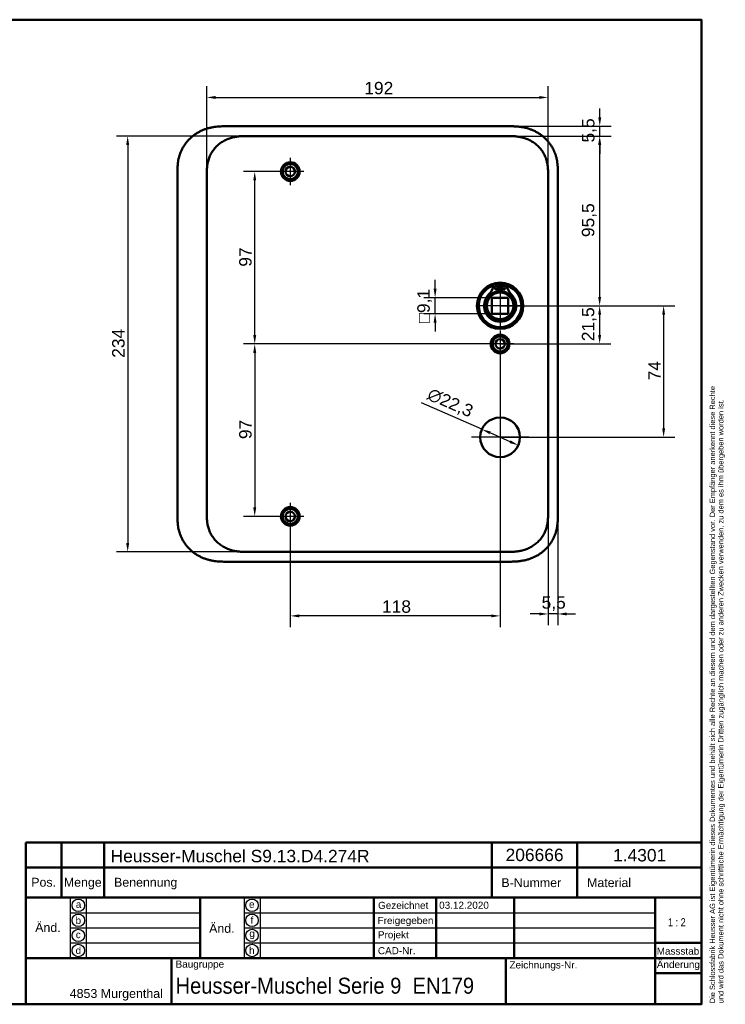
# Model space of a CAD drawing. Header units: millimetres. Extents: x 20 to 833, y 20 to 574.
# Tile 21 of 21: x 437 to 833, y 20 to 574. Entities that reach past the tile are written whole.
import ezdxf
from ezdxf.enums import TextEntityAlignment as Align

# ---------------------------------------------------------------- set-up
doc = ezdxf.new("R2010")
doc.units = ezdxf.units.MM
doc.header["$LTSCALE"] = 2
for name, color, linetype, lineweight in [('Bemaßungen(DIN)', 7, 'Continuous', 25), ('Mittelpunktmarkierung(DIN)', 7, 'Continuous', 25), ('Sichtbare Kanten(DIN)', 7, 'Continuous', 50), ('Skizziergeometrie(DIN)', 7, 'Continuous', 50), ('Skizzierlinie(DIN)', 7, 'Continuous', 25), ('Symbole(DIN)', 7, 'Continuous', 25)]:
    doc.layers.add(name, color=color, linetype=linetype, lineweight=lineweight)
doc.styles.add('Aktuell-DIN', font='arial.ttf')
doc.styles.add('STANDARD-DIN~0', font='arial.ttf')
doc.styles.add('Textstil10', font='arial.ttf')
doc.styles.add('Textstil41', font='arial.ttf', dxfattribs={"width": 0.8})
doc.styles.add('Textstil83', font='arial.ttf', dxfattribs={"width": 0.8})
doc.dimstyles.new('CAD-LAN', dxfattribs={"dimscale": 2, "dimtxt": 3.5, "dimasz": 2.5, "dimexe": 3.175, "dimexo": 0, "dimgap": 0.8, "dimtad": 1, "dimrnd": 1e-08, "dimtxsty": 'STANDARD-DIN~0', "dimcen": 0.09, "dimdle": 10, "dimclrd": 250, "dimclre": 250, "dimclrt": 250, "dimadec": 0, "dimazin": 2, "dimtfac": 1, "dimtmove": 0, "dimatfit": 3, "dimfxl": 1, "dimtolj": 1, "dimtzin": 0, "dimlwd": 25, "dimlwe": 25, "dimarcsym": 0})

# ---------------------------------------------------------------- blocks, each defined once
blk = doc.blocks.new('Ränder Standardrahmen')
at = {"layer": 'Skizziergeometrie(DIN)', "flags": 128}
blk.add_lwpolyline([(10, 10), (10, 287), (410, 287), (410, 10), (10, 10)], dxfattribs=at)
blk = doc.blocks.new('Schriftfelder Heusser')
at = {"layer": 'Skizziergeometrie(DIN)'}
for p, q in [((101, 229.92), (101, 236.92)), ((101, 236.92), (291, 236.92)), ((111, 229.92), (111, 236.92)), ((123, 229.92), (123, 236.92)), ((232, 229.92), (232, 236.92)), ((256, 229.92), (256, 236.92)), ((291, 236.92), (291, 229.92)), ((101, 191.42), (101, 229.92)), ((101, 229.92), (291, 229.92)), ((111, 229.92), (111, 221.42)), ((123, 229.92), (123, 221.42)), ((232, 229.92), (232, 221.42)), ((256, 229.92), (256, 221.42)), ((291, 229.92), (291, 191.42)), ((101, 221.42), (291, 221.42)), ((150, 221.42), (150, 204.42)), ((198.85, 221.42), (198.85, 204.42)), ((216.35, 221.42), (216.35, 204.42)), ((238.35, 221.42), (238.35, 204.42)), ((278, 221.42), (278, 191.42)), ((278, 208.67), (291, 208.67)), ((101, 204.42), (291, 204.42)), ((142, 204.42), (142, 191.42)), ((236, 204.42), (236, 191.42)), ((278, 200.17), (291, 200.17)), ((291, 191.42), (101, 191.42))]:
    blk.add_line(p, q, dxfattribs=at)
at = {"layer": 'Skizzierlinie(DIN)'}
for p, q in [((113.5, 221.42), (113.5, 204.42)), ((118, 221.42), (118, 204.42)), ((162.35, 221.42), (162.35, 204.42)), ((166.85, 221.42), (166.85, 204.42)), ((113.5, 217.17), (150, 217.17)), ((162.35, 217.17), (278, 217.17)), ((113.5, 212.92), (150, 212.92)), ((162.35, 212.92), (278, 212.92)), ((113.5, 208.67), (150, 208.67)), ((162.35, 208.67), (278, 208.67))]:
    blk.add_line(p, q, dxfattribs=at)
for centre in [(115.75, 219.25), (164.6, 219.25), (115.75, 215.04), (164.6, 215.04), (115.75, 210.79), (164.6, 210.79), (115.75, 206.54), (164.6, 206.54)]:
    blk.add_circle(centre, 1.75, dxfattribs=at)
at = {"layer": 'Symbole(DIN)', "color": 7, "insert": (293.33, 191.7), "char_height": 1.5, "width": 182.3003, "attachment_point": 1, "rotation": 90, "line_spacing_factor": 0.944221, "style": 'Aktuell-DIN'}
blk.add_mtext('\\fArial|b0|i0;\\H1.5000;Die Schlossfabrik Heusser AG ist Eigentümerin dieses Dokumentes und behält sich alle Rechte an diesem und dem dargestellten Gegenstand vor. Der Empfänger anerkennt diese Rechte\\Pund wird das Dokument nicht ohne schriftliche Ermächtigung der Eigentümerin Dritten zugänglich machen oder zu anderen Zwecken verwenden, zu dem es ihm übergeben worden ist.\\P ', dxfattribs=at)
at = {"layer": 'Symbole(DIN)', "color": 179, "true_color": 0x262659, "style": 'Aktuell-DIN'}
for s, insert, char_height, attachment_point in [('B-Nummer', (234.74, 225.62), 2.489, 4), ('Material', (265.02, 225.62), 2.489, 5), ('Pos.', (106, 227), 2.489, 2), ('Menge', (117, 227), 2.489, 2), ('Benennung', (125.81, 225.38), 2.489, 4), ('\\fArial|b0|i0;a', (115.81, 219.53), 2, 5), ('\\fArial|b0|i0;e', (164.54, 219.53), 2, 5), ('\\fArial|b0|i0;Gezeichnet', (200.05, 219.23), 2, 4), ('\\fArial|b0|i0;b', (115.75, 215), 2, 5), ('\\fArial|b0|i0;f', (164.55, 215.06), 2, 5), ('\\fArial|b0|i0;Freigegeben', (199.92, 216), 2, 1), ('\\fArial|b0|i0;c', (115.75, 211.01), 2, 5), ('\\fArial|b0|i0;g', (164.63, 211.05), 2, 5), ('\\fArial|b0|i0;Projekt', (200, 211.98), 2, 1), ('\\fArial|b0|i0;d', (115.76, 206.55), 2, 5), ('\\fArial|b0|i0;h', (164.55, 206.57), 2, 5), ('\\fArial|b0|i0;CAD-Nr.', (200, 207.5), 2, 1), ('\\fArial|b0|i0;\\H2.0000;Massstab', (284.39, 206.37), 2, 5), ('\\fArial|b0|i0;\\H2.0000;Baugruppe', (143.1, 203.73), 2, 1), ('\\fArial|b0|i0;Zeichnungs-Nr.', (237, 203.5), 2, 1), ('\\fArial|b0|i0;\\H2.5000;4853 Murgenthal', (113.33, 192.46), 2.5, 7)]:
    blk.add_mtext(s, dxfattribs=dict(at, insert=insert, char_height=char_height, attachment_point=attachment_point))
at = {"layer": 'Symbole(DIN)', "color": 179, "true_color": 0x262659, "attachment_point": 5, "style": 'Aktuell-DIN'}
for s, insert, char_height, width in [('Änd.', (107.21, 213), 2.489, 12.3494), ('Änd.', (156.12, 212.76), 2.489, 12.3494), ('\\fArial|b0|i0;Änderung', (284.51, 202.33), 2, 12.1143)]:
    blk.add_mtext(s, dxfattribs=dict(at, insert=insert, char_height=char_height, width=width))
at = {"layer": 'Symbole(DIN)', "color": 7, "insert": (143.1, 196.62), "char_height": 4.5, "width": 90.18, "attachment_point": 4, "style": 'Aktuell-DIN'}
blk.add_mtext('\\fArial|b0|i0;\\W0.90;\\H4.5000;Heusser-Muschel Serie 9  EN179', dxfattribs=at)
at = {"layer": 'Symbole(DIN)', "color": 179, "true_color": 0x262659, "style": 'Textstil10'}
blk.add_attdef('ERSTELLUNGSDATUM_001', (217.23, 218.29), '', height=2, dxfattribs=at)
at = {"layer": 'Symbole(DIN)', "color": 179, "true_color": 0x262659}
for tag, height, style, p in [('AUTOR', 2.49, 'Aktuell-DIN', (240.03, 219.26)), ('KONTROLLDATUM', 2, 'Textstil10', (217.42, 215.04)), ('KONTROLLIERT_VON', 2, 'Textstil10', (239.98, 215.05))]:
    blk.add_attdef(tag, text='', height=height, dxfattribs=dict(at, style=style)).set_placement(p, align=Align.MIDDLE_LEFT)
at = {"layer": 'Symbole(DIN)', "color": 7, "style": 'Textstil83', "width": 0.8}
blk.add_attdef('Anfänglicher_Ansichtsmaßstab_001', (281.57, 213.34), '', height=2.3, dxfattribs=at)
at = {"layer": 'Symbole(DIN)', "color": 179, "true_color": 0x262659, "style": 'Textstil10'}
blk.add_attdef('PROJEKT', text='', height=2, dxfattribs=at).set_placement((217.77, 209.72), align=Align.BOTTOM_LEFT)
at = {"layer": 'Symbole(DIN)', "color": 7, "style": 'Textstil41', "width": 0.8}
blk.add_attdef('STATUS', text='', height=5, dxfattribs=at).set_placement((284.53, 195.86), align=Align.MIDDLE_CENTER)
blk = doc.blocks.new('*D8')
at = {"layer": 'Bemaßungen(DIN)', "color": 250, "linetype": 'Continuous', "lineweight": 25, "true_color": 0x3f3f3f, "transparency": 16777216}
for p, q in [((710.19, 508.54), (769.08, 508.54)), ((762.73, 503.54), (762.73, 418.04)), ((706.73, 413.04), (769.08, 413.04))]:
    blk.add_line(p, q, dxfattribs=at)
at = {"layer": 'Bemaßungen(DIN)', "color": 250, "linetype": 'Continuous', "true_color": 0x3f3f3f, "transparency": 16777216}
for points in [[(761.9, 503.54), (763.56, 503.54), (762.73, 508.54)], [(761.9, 418.04), (763.56, 418.04), (762.73, 413.04)]]:
    blk.add_solid(points, dxfattribs=at)
at = {"layer": 'Defpoints', "color": 0, "linetype": 'Continuous', "transparency": 16777216}
for p in [(710.19, 508.54), (706.73, 413.04), (762.73, 413.04)]:
    blk.add_point(p, dxfattribs=at)
at = {"layer": 'Bemaßungen(DIN)', "color": 250, "linetype": 'Continuous', "lineweight": 25, "true_color": 0x3f3f3f, "transparency": 16777216, "insert": (752.72, 451.67), "char_height": 7, "attachment_point": 1, "rotation": 90, "style": 'STANDARD-DIN~0'}
blk.add_mtext('\\A1;95,5', dxfattribs=at)
blk = doc.blocks.new('*D9')
at = {"layer": 'Bemaßungen(DIN)', "color": 250, "linetype": 'Continuous', "lineweight": 25, "true_color": 0x3f3f3f, "transparency": 16777216}
for p, q in [((706.73, 413.04), (769.08, 413.04)), ((762.73, 408.04), (762.73, 396.54)), ((706.73, 391.54), (769.08, 391.54))]:
    blk.add_line(p, q, dxfattribs=at)
at = {"layer": 'Bemaßungen(DIN)', "color": 250, "linetype": 'Continuous', "true_color": 0x3f3f3f, "transparency": 16777216}
for points in [[(761.9, 408.04), (763.56, 408.04), (762.73, 413.04)], [(761.9, 396.54), (763.56, 396.54), (762.73, 391.54)]]:
    blk.add_solid(points, dxfattribs=at)
at = {"layer": 'Defpoints', "color": 0, "linetype": 'Continuous', "transparency": 16777216}
for p in [(706.73, 413.04), (706.73, 391.54), (762.73, 391.54)]:
    blk.add_point(p, dxfattribs=at)
at = {"layer": 'Bemaßungen(DIN)', "color": 250, "linetype": 'Continuous', "lineweight": 25, "true_color": 0x3f3f3f, "transparency": 16777216, "insert": (752.72, 393.11), "char_height": 7, "attachment_point": 1, "rotation": 90, "style": 'STANDARD-DIN~0'}
blk.add_mtext('\\A1;21,5', dxfattribs=at)
blk = doc.blocks.new('*D10')
at = {"layer": 'Bemaßungen(DIN)', "color": 250, "linetype": 'Continuous', "lineweight": 25, "true_color": 0x3f3f3f, "transparency": 16777216}
for p, q in [((706.73, 413.04), (805.08, 413.04)), ((798.73, 408.04), (798.73, 344.04)), ((706.73, 339.04), (805.08, 339.04))]:
    blk.add_line(p, q, dxfattribs=at)
at = {"layer": 'Bemaßungen(DIN)', "color": 250, "linetype": 'Continuous', "true_color": 0x3f3f3f, "transparency": 16777216}
for points in [[(797.9, 408.04), (799.56, 408.04), (798.73, 413.04)], [(797.9, 344.04), (799.56, 344.04), (798.73, 339.04)]]:
    blk.add_solid(points, dxfattribs=at)
at = {"layer": 'Defpoints', "color": 0, "linetype": 'Continuous', "transparency": 16777216}
for p in [(706.73, 413.04), (706.73, 339.04), (798.73, 339.04)]:
    blk.add_point(p, dxfattribs=at)
at = {"layer": 'Bemaßungen(DIN)', "color": 250, "linetype": 'Continuous', "lineweight": 25, "true_color": 0x3f3f3f, "transparency": 16777216, "insert": (790.13, 371.07), "char_height": 7, "attachment_point": 1, "rotation": 90, "style": 'STANDARD-DIN~0'}
blk.add_mtext('\\A1;74', dxfattribs=at)
blk = doc.blocks.new('*D11')
at = {"layer": 'Bemaßungen(DIN)', "color": 250, "linetype": 'Continuous', "lineweight": 25, "true_color": 0x3f3f3f, "transparency": 16777216}
for p, q in [((588.73, 488.54), (562.38, 488.54)), ((568.73, 396.54), (568.73, 483.54)), ((706.73, 391.54), (562.38, 391.54))]:
    blk.add_line(p, q, dxfattribs=at)
at = {"layer": 'Bemaßungen(DIN)', "color": 250, "linetype": 'Continuous', "true_color": 0x3f3f3f, "transparency": 16777216}
for points in [[(567.9, 483.54), (569.56, 483.54), (568.73, 488.54)], [(567.9, 396.54), (569.56, 396.54), (568.73, 391.54)]]:
    blk.add_solid(points, dxfattribs=at)
at = {"layer": 'Defpoints', "color": 0, "linetype": 'Continuous', "transparency": 16777216}
for p in [(568.73, 488.54), (588.73, 488.54), (706.73, 391.54)]:
    blk.add_point(p, dxfattribs=at)
at = {"layer": 'Bemaßungen(DIN)', "color": 250, "linetype": 'Continuous', "lineweight": 25, "true_color": 0x3f3f3f, "transparency": 16777216, "insert": (559.98, 435.03), "char_height": 7, "attachment_point": 1, "rotation": 90, "style": 'STANDARD-DIN~0'}
blk.add_mtext('\\A1;97', dxfattribs=at)
blk = doc.blocks.new('*D12')
at = {"layer": 'Bemaßungen(DIN)', "color": 250, "linetype": 'Continuous', "lineweight": 25, "true_color": 0x3f3f3f, "transparency": 16777216}
for p, q in [((706.73, 391.54), (562.38, 391.54)), ((568.73, 386.54), (568.73, 299.54)), ((588.73, 294.54), (562.38, 294.54))]:
    blk.add_line(p, q, dxfattribs=at)
at = {"layer": 'Bemaßungen(DIN)', "color": 250, "linetype": 'Continuous', "true_color": 0x3f3f3f, "transparency": 16777216}
for points in [[(567.9, 386.54), (569.56, 386.54), (568.73, 391.54)], [(567.9, 299.54), (569.56, 299.54), (568.73, 294.54)]]:
    blk.add_solid(points, dxfattribs=at)
at = {"layer": 'Defpoints', "color": 0, "linetype": 'Continuous', "transparency": 16777216}
for p in [(706.73, 391.54), (568.73, 294.54), (588.73, 294.54)]:
    blk.add_point(p, dxfattribs=at)
at = {"layer": 'Bemaßungen(DIN)', "color": 250, "linetype": 'Continuous', "lineweight": 25, "true_color": 0x3f3f3f, "transparency": 16777216, "insert": (559.98, 338.03), "char_height": 7, "attachment_point": 1, "rotation": 90, "style": 'STANDARD-DIN~0'}
blk.add_mtext('\\A1;97', dxfattribs=at)
blk = doc.blocks.new('*D13')
at = {"layer": 'Bemaßungen(DIN)', "color": 250, "linetype": 'Continuous', "lineweight": 25, "true_color": 0x3f3f3f, "transparency": 16777216}
for p, q in [((706.73, 383.89), (706.73, 232.19)), ((588.73, 286.89), (588.73, 232.19)), ((701.73, 238.54), (593.73, 238.54))]:
    blk.add_line(p, q, dxfattribs=at)
at = {"layer": 'Bemaßungen(DIN)', "color": 250, "linetype": 'Continuous', "true_color": 0x3f3f3f, "transparency": 16777216}
for points in [[(593.73, 239.38), (593.73, 237.71), (588.73, 238.54)], [(701.73, 239.38), (701.73, 237.71), (706.73, 238.54)]]:
    blk.add_solid(points, dxfattribs=at)
at = {"layer": 'Defpoints', "color": 0, "linetype": 'Continuous', "transparency": 16777216}
for p in [(706.73, 383.89), (588.73, 286.89), (588.73, 238.54)]:
    blk.add_point(p, dxfattribs=at)
at = {"layer": 'Bemaßungen(DIN)', "color": 250, "linetype": 'Continuous', "lineweight": 25, "true_color": 0x3f3f3f, "transparency": 16777216, "insert": (640.32, 247.29), "char_height": 7, "attachment_point": 1, "style": 'STANDARD-DIN~0'}
blk.add_mtext('\\A1;118', dxfattribs=at)
blk = doc.blocks.new('*D14')
at = {"layer": 'Bemaßungen(DIN)', "color": 250, "linetype": 'Continuous', "lineweight": 25, "true_color": 0x3f3f3f, "transparency": 16777216}
for p, q in [((733.73, 296.83), (733.73, 233.27)), ((739.23, 295.83), (739.23, 233.27)), ((728.73, 239.62), (723.73, 239.62)), ((739.23, 239.62), (733.73, 239.62)), ((744.23, 239.62), (749.23, 239.62))]:
    blk.add_line(p, q, dxfattribs=at)
at = {"layer": 'Bemaßungen(DIN)', "color": 250, "linetype": 'Continuous', "true_color": 0x3f3f3f, "transparency": 16777216}
for points in [[(728.73, 240.45), (728.73, 238.79), (733.73, 239.62)], [(744.23, 240.45), (744.23, 238.79), (739.23, 239.62)]]:
    blk.add_solid(points, dxfattribs=at)
at = {"layer": 'Defpoints', "color": 0, "linetype": 'Continuous', "transparency": 16777216}
for p in [(733.73, 296.83), (739.23, 295.83), (733.73, 239.62)]:
    blk.add_point(p, dxfattribs=at)
at = {"layer": 'Bemaßungen(DIN)', "color": 250, "linetype": 'Continuous', "lineweight": 25, "true_color": 0x3f3f3f, "transparency": 16777216, "insert": (730.08, 249.61), "char_height": 7, "attachment_point": 1, "style": 'STANDARD-DIN~0'}
blk.add_mtext('\\A1;5,5', dxfattribs=at)
blk = doc.blocks.new('*D15')
at = {"layer": 'Bemaßungen(DIN)', "color": 250, "linetype": 'Continuous', "lineweight": 25, "true_color": 0x3f3f3f, "transparency": 16777216}
for p, q in [((565.27, 508.54), (490.92, 508.54)), ((497.27, 503.54), (497.27, 279.54)), ((565.27, 274.54), (490.92, 274.54))]:
    blk.add_line(p, q, dxfattribs=at)
at = {"layer": 'Bemaßungen(DIN)', "color": 250, "linetype": 'Continuous', "true_color": 0x3f3f3f, "transparency": 16777216}
for points in [[(496.43, 503.54), (498.1, 503.54), (497.27, 508.54)], [(496.43, 279.54), (498.1, 279.54), (497.27, 274.54)]]:
    blk.add_solid(points, dxfattribs=at)
at = {"layer": 'Defpoints', "color": 0, "linetype": 'Continuous', "transparency": 16777216}
for p in [(565.27, 508.54), (497.27, 274.54), (565.27, 274.54)]:
    blk.add_point(p, dxfattribs=at)
at = {"layer": 'Bemaßungen(DIN)', "color": 250, "linetype": 'Continuous', "lineweight": 25, "true_color": 0x3f3f3f, "transparency": 16777216, "insert": (488.52, 383.76), "char_height": 7, "attachment_point": 1, "rotation": 90, "style": 'STANDARD-DIN~0'}
blk.add_mtext('\\A1;234', dxfattribs=at)
blk = doc.blocks.new('*D16')
at = {"layer": 'Bemaßungen(DIN)', "color": 250, "linetype": 'Continuous', "lineweight": 25, "true_color": 0x3f3f3f, "transparency": 16777216}
for p, q in [((541.73, 486.26), (541.73, 536.61)), ((733.73, 486.26), (733.73, 536.61)), ((546.73, 530.26), (728.73, 530.26))]:
    blk.add_line(p, q, dxfattribs=at)
at = {"layer": 'Bemaßungen(DIN)', "color": 250, "linetype": 'Continuous', "true_color": 0x3f3f3f, "transparency": 16777216}
for points in [[(546.73, 531.09), (546.73, 529.42), (541.73, 530.26)], [(728.73, 531.09), (728.73, 529.42), (733.73, 530.26)]]:
    blk.add_solid(points, dxfattribs=at)
at = {"layer": 'Defpoints', "color": 0, "linetype": 'Continuous', "transparency": 16777216}
for p in [(733.73, 530.26), (541.73, 486.26), (733.73, 486.26)]:
    blk.add_point(p, dxfattribs=at)
at = {"layer": 'Bemaßungen(DIN)', "color": 250, "linetype": 'Continuous', "lineweight": 25, "true_color": 0x3f3f3f, "transparency": 16777216, "insert": (630.36, 539.01), "char_height": 7, "attachment_point": 1, "style": 'STANDARD-DIN~0'}
blk.add_mtext('\\A1;192', dxfattribs=at)
blk = doc.blocks.new('*D17')
at = {"layer": 'Bemaßungen(DIN)', "color": 250, "linetype": 'Continuous', "lineweight": 25, "true_color": 0x3f3f3f, "transparency": 16777216}
for p, q in [((670.18, 422.59), (670.18, 427.59)), ((702.18, 417.59), (663.83, 417.59)), ((670.18, 408.49), (670.18, 417.59)), ((702.18, 408.49), (663.83, 408.49)), ((670.18, 403.49), (670.18, 398.49))]:
    blk.add_line(p, q, dxfattribs=at)
at = {"layer": 'Bemaßungen(DIN)', "color": 250, "linetype": 'Continuous', "true_color": 0x3f3f3f, "transparency": 16777216}
for points in [[(669.35, 422.59), (671.01, 422.59), (670.18, 417.59)], [(669.35, 403.49), (671.01, 403.49), (670.18, 408.49)]]:
    blk.add_solid(points, dxfattribs=at)
at = {"layer": 'Defpoints', "color": 0, "linetype": 'Continuous', "transparency": 16777216}
for p in [(670.18, 417.59), (702.18, 417.59), (702.18, 408.49)]:
    blk.add_point(p, dxfattribs=at)
at = {"layer": 'Bemaßungen(DIN)', "color": 250, "linetype": 'Continuous', "lineweight": 25, "true_color": 0x3f3f3f, "transparency": 16777216, "insert": (660.17, 403.27), "char_height": 7, "attachment_point": 1, "rotation": 90, "style": 'STANDARD-DIN~0'}
blk.add_mtext('\\A1;\\fAIGDT|b0|i0;\\H7.0000;o\\fArial|b0|i0;\\H7.0000;9,1', dxfattribs=at)
blk = doc.blocks.new('*D18')
at = {"layer": 'Bemaßungen(DIN)', "color": 250, "linetype": 'Continuous', "lineweight": 25, "true_color": 0x3f3f3f, "transparency": 16777216}
for p, q in [((696.52, 343.53), (662.48, 358.51)), ((712.36, 336.57), (701.1, 341.52))]:
    blk.add_line(p, q, dxfattribs=at)
at = {"layer": 'Bemaßungen(DIN)', "color": 250, "linetype": 'Continuous', "true_color": 0x3f3f3f, "transparency": 16777216}
for points in [[(701.44, 342.28), (700.77, 340.76), (696.52, 343.53)], [(712.69, 337.33), (712.02, 335.8), (716.94, 334.55)]]:
    blk.add_solid(points, dxfattribs=at)
at = {"layer": 'Defpoints', "color": 0, "linetype": 'Continuous', "transparency": 16777216}
for p in [(696.52, 343.53), (716.94, 334.55)]:
    blk.add_point(p, dxfattribs=at)
at = {"layer": 'Bemaßungen(DIN)', "color": 250, "linetype": 'Continuous', "lineweight": 25, "true_color": 0x3f3f3f, "transparency": 16777216, "insert": (668.06, 367.24), "char_height": 7, "attachment_point": 1, "rotation": 336.2524, "style": 'STANDARD-DIN~0'}
blk.add_mtext('\\A1;∅22,3', dxfattribs=at)
blk = doc.blocks.new('*D24')
at = {"layer": 'Bemaßungen(DIN)', "color": 250, "linetype": 'Continuous', "lineweight": 25, "true_color": 0x3f3f3f, "transparency": 16777216}
for p, q in [((762.79, 519.04), (762.79, 524.04)), ((711.19, 514.04), (769.14, 514.04)), ((762.79, 508.54), (762.79, 514.04)), ((710.19, 508.54), (769.14, 508.54)), ((762.79, 503.54), (762.79, 498.54))]:
    blk.add_line(p, q, dxfattribs=at)
at = {"layer": 'Bemaßungen(DIN)', "color": 250, "linetype": 'Continuous', "true_color": 0x3f3f3f, "transparency": 16777216}
for points in [[(761.96, 519.04), (763.62, 519.04), (762.79, 514.04)], [(761.96, 503.54), (763.62, 503.54), (762.79, 508.54)]]:
    blk.add_solid(points, dxfattribs=at)
at = {"layer": 'Defpoints', "color": 0, "linetype": 'Continuous', "transparency": 16777216}
for p in [(711.19, 514.04), (762.79, 514.04), (710.19, 508.54)]:
    blk.add_point(p, dxfattribs=at)
at = {"layer": 'Bemaßungen(DIN)', "color": 250, "linetype": 'Continuous', "lineweight": 25, "true_color": 0x3f3f3f, "transparency": 16777216, "insert": (752.8, 504.89), "char_height": 7, "attachment_point": 1, "rotation": 90, "style": 'STANDARD-DIN~0'}
blk.add_mtext('\\A1;5,5', dxfattribs=at)

msp = doc.modelspace()

# ---------------------------------------------------------------- linework, layer by layer
at = {"layer": 'Mittelpunktmarkierung(DIN)', "linetype": 'Continuous'}
for p, q in [((588.73, 496.192), (588.73, 480.892)), ((596.38, 488.542), (581.08, 488.542)), ((706.73, 425.542), (706.73, 400.542)), ((719.23, 413.042), (694.23, 413.042)), ((706.73, 399.192), (706.73, 383.892)), ((714.38, 391.542), (699.08, 391.542)), ((706.73, 355.192), (706.73, 322.892)), ((722.88, 339.042), (690.58, 339.042)), ((588.73, 302.192), (588.73, 286.892)), ((596.38, 294.542), (581.08, 294.542))]:
    msp.add_line(p, q, dxfattribs=at)
at = {"layer": 'Sichtbare Kanten(DIN)'}
for p, q in [((711.191, 514.042), (552.269, 514.042)), ((565.268, 508.542), (565.268, 508.542)), ((710.192, 508.542), (565.268, 508.542)), ((525.23, 487.258), (525.23, 295.785)), ((739.23, 295.826), (739.23, 487.257)), ((703.089, 425), (706.113, 425)), ((706.113, 425), (706.113, 421.3)), ((707.347, 425), (710.37, 425)), ((707.347, 421.3), (707.347, 425)), ((711.28, 417.592), (702.18, 417.592)), ((702.18, 408.492), (702.18, 417.592)), ((711.28, 417.592), (711.28, 408.492)), ((711.28, 408.492), (702.18, 408.492)), ((710.191, 274.542), (565.268, 274.542)), ((565.268, 274.542), (565.268, 274.542)), ((710.191, 274.542), (710.192, 274.542)), ((552.269, 269.042), (711.191, 269.042))]:
    msp.add_line(p, q, dxfattribs=at)
for centre, radius in [((588.73, 488.542), 5.25), ((588.73, 488.542), 4.25), ((588.73, 488.542), 2.65), ((706.73, 413.042), 13), ((706.73, 413.042), 12.5), ((706.73, 413.042), 8), ((704.498, 423.15), 0.85), ((708.962, 423.15), 0.85), ((706.73, 413.042), 7.5), ((706.73, 391.542), 5.25), ((706.73, 391.542), 4.25), ((706.73, 391.542), 2.65), ((706.73, 339.042), 11.15), ((588.73, 294.542), 5.25), ((588.73, 294.542), 4.25), ((588.73, 294.542), 2.65)]:
    msp.add_circle(centre, radius, dxfattribs=at)
for centre, radius, start, end in [((706.73, 413.042), 12, 108.17213, 71.82787), ((694.407, 425.74), 8.678, 314.1409, 355.03295), ((706.73, 413.775), 7.55, 94.68501, 144.3129), ((706.73, 413.042), 8.2, 63.63056, 116.36944), ((706.73, 413.042), 12, 85.21102, 94.78898), ((706.73, 413.042), 9, 86.0711, 93.9289), ((706.73, 413.775), 7.55, 35.6871, 85.31499), ((719.053, 425.74), 8.678, 184.96705, 225.8591), ((706.73, 413.042), 9.017, 134.1409, 45.8591)]:
    msp.add_arc(centre, radius, start, end, dxfattribs=at)
for points, knots in [([(552.269, 514.042), (551.683, 514.039), (550.505, 514.026), (549.015, 513.962), (547.517, 513.848), (546.314, 513.709), (544.81, 513.467), (543.61, 513.215), (542.12, 512.82), (540.94, 512.439), (539.49, 511.879), (538.352, 511.362), (536.967, 510.634), (535.892, 509.985), (534.6, 509.096), (533.61, 508.324), (532.436, 507.287), (531.551, 506.404), (530.519, 505.24), (529.755, 504.263), (528.884, 502.993), (528.254, 501.942), (527.556, 500.592), (527.069, 499.486), (526.548, 498.081), (526.202, 496.943), (525.854, 495.509), (525.64, 494.357), (525.444, 492.917), (525.341, 491.769), (525.263, 490.343), (525.23, 488.928), (525.23, 487.812), (525.23, 487.258)], [-0.99998994, -0.99998994, -0.99998994, -0.99998994, -0.9592928, -0.91859565, -0.89824708, -0.85754993, -0.83720136, -0.79650421, -0.77615564, -0.73545849, -0.71510992, -0.67441277, -0.6540642, -0.61336705, -0.59301848, -0.55232133, -0.53197276, -0.49127561, -0.47092704, -0.43022989, -0.40988132, -0.36918417, -0.3488356, -0.30813845, -0.28778988, -0.24709273, -0.22674416, -0.18604701, -0.16569844, -0.12500129, -0.10465272, -0.06395557, -0.02325842, -0.02325842, -0.02325842, -0.02325842]), ([(739.23, 487.257), (739.23, 487.556), (739.23, 488.155), (739.224, 488.908), (739.211, 489.665), (739.194, 490.273), (739.16, 491.036), (739.122, 491.648), (739.047, 492.567), (738.945, 493.486), (738.757, 494.711), (738.575, 495.625), (738.357, 496.532), (738.194, 497.133), (737.968, 497.878), (737.767, 498.47), (737.494, 499.201), (737.258, 499.778), (736.875, 500.633), (736.457, 501.472), (735.764, 502.695), (735.079, 503.74), (734.145, 504.989), (733.337, 505.94), (732.256, 507.064), (731.338, 507.908), (730.131, 508.892), (729.12, 509.62), (727.805, 510.453), (726.715, 511.056), (725.454, 511.661), (724.595, 512.024), (723.724, 512.355), (723.138, 512.558), (722.25, 512.839), (721.353, 513.087), (720.147, 513.365), (719.236, 513.535), (718.321, 513.676), (717.71, 513.756), (716.947, 513.839), (716.336, 513.894), (715.573, 513.948), (714.964, 513.981), (714.051, 514.016), (712.84, 514.041), (711.789, 514.042), (711.191, 514.042)], [-0.99999789, -0.99999789, -0.99999789, -0.99999789, -0.9791648, -0.9583317, -0.94791516, -0.92708206, -0.91666552, -0.89583243, -0.88541588, -0.85416624, -0.83333315, -0.80208351, -0.79166696, -0.77083387, -0.76041733, -0.73958423, -0.72916769, -0.70833459, -0.69791805, -0.66666841, -0.64583532, -0.60416913, -0.58333604, -0.54166985, -0.52083676, -0.47917058, -0.45833749, -0.4166713, -0.39583821, -0.35417202, -0.33333893, -0.30208929, -0.29167275, -0.27083965, -0.26042311, -0.22917347, -0.20834038, -0.17709074, -0.16667419, -0.1458411, -0.13542455, -0.11459146, -0.10417491, -0.08334182, -0.07292528, -0.04167564, -0.00000945, -0.00000945, -0.00000945, -0.00000945]), ([(541.73, 486.258), (541.73, 486.886), (541.73, 487.534), (541.742, 488.183), (541.756, 488.905), (541.785, 489.629), (541.841, 490.344), (541.901, 491.122), (541.992, 491.891), (542.122, 492.653), (542.258, 493.445), (542.437, 494.231), (542.672, 495.022), (542.907, 495.815), (543.198, 496.603), (543.543, 497.368), (543.89, 498.137), (544.292, 498.885), (544.748, 499.603), (545.203, 500.318), (545.71, 501.003), (546.266, 501.652), (546.816, 502.293), (547.418, 502.902), (548.054, 503.462), (548.691, 504.023), (549.361, 504.534), (550.062, 504.999), (550.757, 505.46), (551.482, 505.876), (552.236, 506.245), (552.972, 506.605), (553.734, 506.922), (554.517, 507.193), (555.273, 507.454), (556.047, 507.673), (556.831, 507.851), (557.579, 508.021), (558.336, 508.153), (559.099, 508.253), (559.823, 508.348), (560.553, 508.415), (561.284, 508.458), (561.975, 508.5), (562.667, 508.521), (563.353, 508.532), (564, 508.542), (564.641, 508.542), (565.268, 508.542)], [0, 0, 0, 0, 0.20048, 0.20048, 0.20048, 0.4237428, 0.4237428, 0.4237428, 0.6666848, 0.6666848, 0.6666848, 0.9193992, 0.9193992, 0.9193992, 1.173002, 1.173002, 1.173002, 1.4278722, 1.4278722, 1.4278722, 1.6819311, 1.6819311, 1.6819311, 1.933378, 1.933378, 1.933378, 2.1848149, 2.1848149, 2.1848149, 2.4343919, 2.4343919, 2.4343919, 2.6782792, 2.6782792, 2.6782792, 2.9134601, 2.9134601, 2.9134601, 3.1379646, 3.1379646, 3.1379646, 3.3508174, 3.3508174, 3.3508174, 3.5518222, 3.5518222, 3.5518222, 3.7413044, 3.7413044, 3.7413044, 3.7413044]), ([(710.192, 508.542), (710.819, 508.542), (711.46, 508.542), (712.107, 508.532), (712.793, 508.521), (713.485, 508.5), (714.176, 508.458), (714.907, 508.415), (715.637, 508.348), (716.361, 508.253), (717.124, 508.153), (717.881, 508.021), (718.629, 507.851), (719.413, 507.673), (720.187, 507.454), (720.943, 507.193), (721.726, 506.922), (722.488, 506.605), (723.224, 506.245), (723.978, 505.876), (724.703, 505.46), (725.398, 504.999), (726.099, 504.534), (726.769, 504.023), (727.406, 503.462), (728.042, 502.902), (728.644, 502.293), (729.194, 501.652), (729.75, 501.003), (730.257, 500.318), (730.712, 499.603), (731.168, 498.885), (731.57, 498.137), (731.917, 497.368), (732.262, 496.603), (732.553, 495.815), (732.788, 495.022), (733.023, 494.231), (733.202, 493.445), (733.338, 492.653), (733.468, 491.891), (733.559, 491.122), (733.619, 490.344), (733.675, 489.629), (733.704, 488.905), (733.717, 488.183), (733.73, 487.534), (733.73, 486.886), (733.73, 486.258)], [0, 0, 0, 0, 0.1894834, 0.1894834, 0.1894834, 0.3904881, 0.3904881, 0.3904881, 0.6033414, 0.6033414, 0.6033414, 0.8278466, 0.8278466, 0.8278466, 1.0630283, 1.0630283, 1.0630283, 1.3069161, 1.3069161, 1.3069161, 1.5564929, 1.5564929, 1.5564929, 1.8079285, 1.8079285, 1.8079285, 2.0593731, 2.0593731, 2.0593731, 2.3134297, 2.3134297, 2.3134297, 2.5682979, 2.5682979, 2.5682979, 2.8218991, 2.8218991, 2.8218991, 3.0746122, 3.0746122, 3.0746122, 3.3175525, 3.3175525, 3.3175525, 3.5408138, 3.5408138, 3.5408138, 3.7412926, 3.7412926, 3.7412926, 3.7412926]), ([(525.23, 295.744), (525.23, 295.216), (525.231, 294.127), (525.263, 292.741), (525.341, 291.315), (525.444, 290.166), (525.64, 288.727), (525.854, 287.575), (526.202, 286.141), (526.548, 285.002), (527.068, 283.598), (527.556, 282.492), (528.254, 281.142), (528.884, 280.09), (529.755, 278.821), (530.519, 277.844), (531.551, 276.679), (532.436, 275.796), (533.61, 274.76), (534.6, 273.987), (535.892, 273.098), (536.967, 272.45), (538.352, 271.721), (539.49, 271.205), (540.94, 270.644), (542.12, 270.263), (543.61, 269.868), (544.81, 269.616), (546.314, 269.374), (547.517, 269.236), (549.015, 269.121), (550.505, 269.057), (551.683, 269.044), (552.269, 269.042)], [-0.97472618, -0.97472618, -0.97472618, -0.97472618, -0.93604739, -0.89534998, -0.87500127, -0.83430386, -0.81395515, -0.77325774, -0.75290903, -0.71221162, -0.69186291, -0.6511655, -0.6308168, -0.59011938, -0.56977068, -0.52907326, -0.50872456, -0.46802714, -0.44767844, -0.40698102, -0.38663232, -0.3459349, -0.3255862, -0.28488878, -0.26454008, -0.22384266, -0.20349396, -0.16279654, -0.14244784, -0.10175042, -0.08140172, -0.0407043, -0.00000689, -0.00000689, -0.00000689, -0.00000689]), ([(565.268, 274.542), (564.641, 274.542), (563.999, 274.542), (563.353, 274.552), (562.667, 274.562), (561.975, 274.584), (561.284, 274.625), (560.553, 274.669), (559.823, 274.735), (559.099, 274.83), (558.336, 274.931), (557.579, 275.063), (556.831, 275.233), (556.047, 275.411), (555.273, 275.63), (554.517, 275.891), (553.734, 276.162), (552.971, 276.478), (552.235, 276.839), (551.482, 277.208), (550.757, 277.623), (550.061, 278.085), (549.361, 278.549), (548.691, 279.061), (548.054, 279.621), (547.418, 280.182), (546.816, 280.79), (546.266, 281.432), (545.71, 282.081), (545.202, 282.766), (544.748, 283.481), (544.292, 284.198), (543.89, 284.946), (543.543, 285.716), (543.198, 286.481), (542.907, 287.269), (542.672, 288.062), (542.437, 288.852), (542.258, 289.639), (542.122, 290.431), (541.992, 291.193), (541.901, 291.961), (541.841, 292.739), (541.785, 293.455), (541.756, 294.178), (541.742, 294.901), (541.73, 295.55), (541.73, 296.198), (541.73, 296.826)], [0, 0, 0, 0, 0.1894861, 0.1894861, 0.1894861, 0.3904941, 0.3904941, 0.3904941, 0.6033491, 0.6033491, 0.6033491, 0.8278544, 0.8278544, 0.8278544, 1.0630348, 1.0630348, 1.0630348, 1.3069205, 1.3069205, 1.3069205, 1.5564953, 1.5564953, 1.5564953, 1.8079303, 1.8079303, 1.8079303, 2.0593759, 2.0593759, 2.0593759, 2.3134335, 2.3134335, 2.3134335, 2.5683022, 2.5683022, 2.5683022, 2.8219033, 2.8219033, 2.8219033, 3.0746163, 3.0746163, 3.0746163, 3.3175565, 3.3175565, 3.3175565, 3.5408165, 3.5408165, 3.5408165, 3.7412931, 3.7412931, 3.7412931, 3.7412931]), ([(733.73, 296.826), (733.73, 296.198), (733.73, 295.55), (733.717, 294.901), (733.704, 294.178), (733.675, 293.455), (733.619, 292.739), (733.559, 291.961), (733.468, 291.193), (733.338, 290.431), (733.202, 289.638), (733.023, 288.852), (732.788, 288.062), (732.553, 287.269), (732.262, 286.481), (731.917, 285.715), (731.57, 284.946), (731.168, 284.198), (730.712, 283.481), (730.257, 282.765), (729.75, 282.08), (729.194, 281.432), (728.644, 280.79), (728.042, 280.182), (727.406, 279.621), (726.769, 279.061), (726.099, 278.549), (725.398, 278.085), (724.703, 277.623), (723.978, 277.208), (723.224, 276.839), (722.488, 276.478), (721.726, 276.162), (720.942, 275.891), (720.187, 275.63), (719.413, 275.411), (718.629, 275.233), (717.881, 275.063), (717.124, 274.931), (716.36, 274.83), (715.637, 274.735), (714.907, 274.669), (714.176, 274.625), (713.485, 274.584), (712.793, 274.562), (712.107, 274.552), (711.46, 274.542), (710.819, 274.542), (710.192, 274.542)], [0, 0, 0, 0, 0.2004784, 0.2004784, 0.2004784, 0.4237411, 0.4237411, 0.4237411, 0.6666843, 0.6666843, 0.6666843, 0.9194, 0.9194, 0.9194, 1.1730033, 1.1730033, 1.1730033, 1.4278738, 1.4278738, 1.4278738, 1.6819326, 1.6819326, 1.6819326, 1.9333793, 1.9333793, 1.9333793, 2.1848165, 2.1848165, 2.1848165, 2.4343943, 2.4343943, 2.4343943, 2.6782826, 2.6782826, 2.6782826, 2.9134642, 2.9134642, 2.9134642, 3.1379689, 3.1379689, 3.1379689, 3.3508216, 3.3508216, 3.3508216, 3.5518256, 3.5518256, 3.5518256, 3.7413067, 3.7413067, 3.7413067, 3.7413067]), ([(711.191, 269.042), (711.789, 269.041), (712.84, 269.043), (714.051, 269.068), (714.964, 269.103), (715.573, 269.136), (716.336, 269.19), (716.947, 269.244), (717.71, 269.328), (718.321, 269.407), (719.236, 269.548), (720.147, 269.719), (721.504, 270.031), (722.697, 270.372), (724.164, 270.881), (725.314, 271.355), (726.716, 272.028), (727.805, 272.631), (729.12, 273.464), (730.131, 274.192), (731.338, 275.176), (732.256, 276.02), (733.337, 277.143), (734.145, 278.095), (735.079, 279.344), (735.764, 280.389), (736.534, 281.748), (737.08, 282.872), (737.672, 284.316), (738.072, 285.499), (738.479, 287.002), (738.734, 288.219), (738.945, 289.598), (739.047, 290.517), (739.122, 291.436), (739.16, 292.047), (739.194, 292.811), (739.211, 293.419), (739.224, 294.176), (739.23, 294.929), (739.23, 295.528), (739.23, 295.826)], [-0.99999787, -0.99999787, -0.99999787, -0.99999787, -0.95833168, -0.92708204, -0.9166655, -0.89583241, -0.88541586, -0.86458277, -0.85416622, -0.83333313, -0.82291658, -0.79166695, -0.77083385, -0.72916767, -0.70833458, -0.66666839, -0.6458353, -0.60416912, -0.58333603, -0.54166984, -0.52083675, -0.47917057, -0.45833747, -0.41667129, -0.3958382, -0.35417201, -0.33333892, -0.29167274, -0.27083965, -0.22917346, -0.20834037, -0.16667419, -0.14584109, -0.11459146, -0.10417491, -0.08334182, -0.07292527, -0.05209218, -0.04167563, -0.02084254, -0.00000945, -0.00000945, -0.00000945, -0.00000945])]:
    msp.add_open_spline(points, degree=3, knots=knots, dxfattribs=at)
for points, degree in [([(541.73, 296.826), (541.73, 359.97), (541.73, 423.114), (541.73, 486.257)], 3), ([(733.73, 486.257), (733.73, 391.542), (733.73, 296.826)], 2)]:
    msp.add_open_spline(points, degree=degree, dxfattribs=at)

# ---------------------------------------------------------------- block references
at = {"xscale": 2, "yscale": 2, "zscale": 2}
msp.add_blockref('Ränder Standardrahmen', (0, 0), dxfattribs=at)
msp.add_blockref('Schriftfelder Heusser', (238, -362.833), dxfattribs=at).add_auto_attribs({'ERSTELLUNGSDATUM_001': '03.12.2020', 'Anfänglicher_Ansichtsmaßstab_001': '1 : 2'})

# ---------------------------------------------------------------- texts
at = {"layer": 'Symbole(DIN)', "color": 7, "char_height": 7, "attachment_point": 1, "style": 'Aktuell-DIN'}
for s, insert, width in [('{\\fArial|b0|i0;\\H7.0000;Heusser-Muschel S9.13.D4.274R}', (487.659, 106.906), 145.65549), ('{\\fArial|b0|i0;\\H7.0000;206666}', (709.83, 107.58), 32.62043), ('{\\fArial|b0|i0;\\H7.0000;1.4301}', (770.274, 107.401), 29.89939)]:
    msp.add_mtext(s, dxfattribs=dict(at, insert=insert, width=width))

# ---------------------------------------------------------------- dimensions: what is measured, and where the dimension line sits
at = {"layer": 'Bemaßungen(DIN)', "color": 250, "linetype": 'Continuous', "lineweight": 25, "true_color": 0x3f3f3f}
for base, p1, p2, angle, override, picture, middle in [((733.73, 530.257), (541.73, 486.258), (733.73, 486.257), 180, {"dimgap": 0.8, "dimdec": 2, "dimtol": 0, "dimlim": 0, "dimtp": 0, "dimtm": 0, "dimtdec": 2, "dimtofl": 0, "dimatfit": 1}, '*D16', (637.73, 530.257)), ((762.789, 514.042), (710.192, 508.542), (711.191, 514.042), 90, {"dimgap": 0.8, "dimdec": 2, "dimtol": 0, "dimlim": 0, "dimtp": 0, "dimtm": 0, "dimtdec": 2, "dimtofl": 1, "dimatfit": 1}, '*D24', (762.789, 511.292)), ((497.268, 274.542), (565.268, 508.542), (565.268, 274.542), 90, {"dimgap": 0.8, "dimdec": 2, "dimtol": 0, "dimlim": 0, "dimtp": 0, "dimtm": 0, "dimtdec": 2, "dimtofl": 0, "dimatfit": 1}, '*D15', (497.268, 391.542)), ((762.73, 413.042), (710.192, 508.542), (706.73, 413.042), 90, {"dimgap": 0.8, "dimdec": 2, "dimtol": 0, "dimlim": 0, "dimtp": 0, "dimtm": 0, "dimtdec": 2, "dimtofl": 0, "dimatfit": 1}, '*D8', (762.73, 460.792)), ((568.73, 488.542), (706.73, 391.542), (588.73, 488.542), 90, {"dimgap": 0.8, "dimdec": 2, "dimtol": 0, "dimlim": 0, "dimtp": 0, "dimtm": 0, "dimtdec": 2, "dimtofl": 0, "dimatfit": 1}, '*D11', (568.73, 440.042)), ((762.73, 391.542), (706.73, 413.042), (706.73, 391.542), 90, {"dimgap": 0.8, "dimdec": 2, "dimtol": 0, "dimlim": 0, "dimtp": 0, "dimtm": 0, "dimtdec": 2, "dimtofl": 0, "dimatfit": 1}, '*D9', (762.73, 402.292)), ((798.73, 339.042), (706.73, 413.042), (706.73, 339.042), 90, {"dimgap": 0.8, "dimdec": 2, "dimtol": 0, "dimlim": 0, "dimtp": 0, "dimtm": 0, "dimtdec": 2, "dimtofl": 0, "dimatfit": 1}, '*D10', (798.73, 376.042)), ((568.73, 294.542), (706.73, 391.542), (588.73, 294.542), 90, {"dimgap": 0.8, "dimdec": 2, "dimtol": 0, "dimlim": 0, "dimtp": 0, "dimtm": 0, "dimtdec": 2, "dimtofl": 0, "dimatfit": 1}, '*D12', (568.73, 343.042)), ((588.73, 238.542), (706.73, 383.892), (588.73, 286.892), 180, {"dimgap": 0.8, "dimdec": 2, "dimtol": 0, "dimlim": 0, "dimtp": 0, "dimtm": 0, "dimtdec": 2, "dimtofl": 0, "dimatfit": 1}, '*D13', (647.73, 238.542)), ((733.73, 239.62), (739.23, 295.826), (733.73, 296.826), 180, {"dimgap": 0.8, "dimdec": 2, "dimtol": 0, "dimlim": 0, "dimtp": 0, "dimtm": 0, "dimtdec": 2, "dimtofl": 1, "dimatfit": 1}, '*D14', (736.48, 239.62))]:
    dim = msp.add_linear_dim(base=base, p1=p1, p2=p2, angle=angle, dimstyle='CAD-LAN', override=override, dxfattribs=at)
    dim.commit()
    dim.dimension.update_dxf_attribs({"geometry": picture, "text_midpoint": middle, "dimtype": 160})
dim = msp.add_linear_dim(base=(670.18, 417.592), p1=(702.18, 408.492), p2=(702.18, 417.592), angle=90, text='\\fAIGDT|b0|i0;\\H7.0000;o\\fArial|b0|i0;\\H7.0000;<>', dimstyle='CAD-LAN', override={"dimgap": 0.8, "dimdec": 2, "dimtol": 0, "dimlim": 0, "dimtp": 0, "dimtm": 0, "dimtdec": 2, "dimtofl": 1, "dimatfit": 1}, dxfattribs=at)
dim.commit()
dim.dimension.update_dxf_attribs({"geometry": '*D17', "text_midpoint": (670.18, 413.042), "dimtype": 160})
dim = msp.add_diameter_dim_2p(p1=(716.936, 334.552), p2=(696.524, 343.532), dimstyle='CAD-LAN', override={"dimgap": 0.8, "dimdec": 2, "dimlfac": 1, "dimtol": 0, "dimlim": 0, "dimtp": 0, "dimtm": 0, "dimtdec": 2, "dimatfit": 2}, dxfattribs=at)
dim.commit()
dim.dimension.update_dxf_attribs({"geometry": '*D18', "text_midpoint": (675.747, 352.673), "dimtype": 163})

doc.saveas('drawing.dxf')
